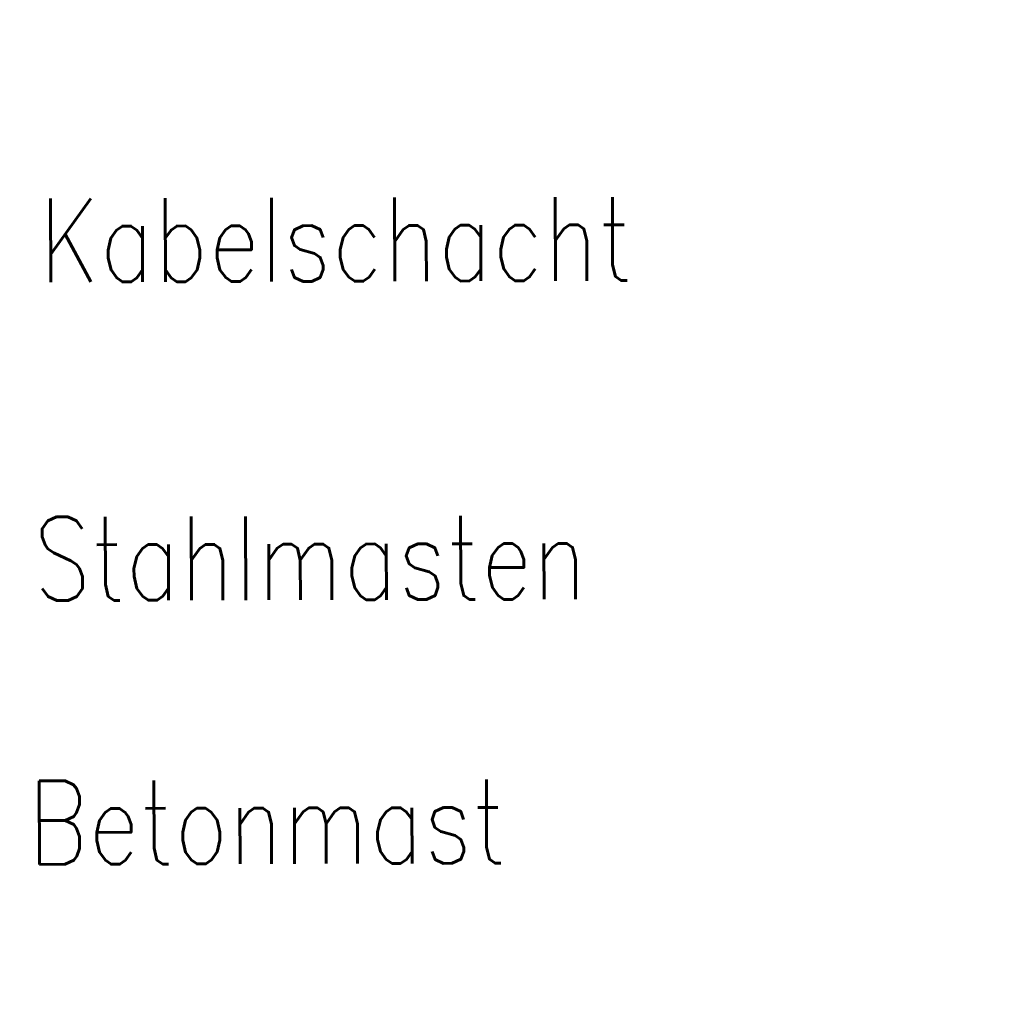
# Model space of a CAD drawing. Extents: x -134 to 1642, y -665 to 1050.
# Tile 84 of 88: x 1095 to 1116, y 203 to 225. Entities that reach past the tile are written whole.
import ezdxf

# ---------------------------------------------------------------- set-up
doc = ezdxf.new("R2010")
doc.units = 0
doc.header["$LTSCALE"] = 2
doc.header["$MEASUREMENT"] = 0
doc.linetypes.add('AUSGEZOGEN', pattern=[0])
doc.layers.add('LEGENDE', color=7, linetype='AUSGEZOGEN')
doc.layers.add('Rinne', color=200, linetype='CONTINUOUS')
doc.styles.add('ROMANS', font='romans.shx', dxfattribs={"width": 0.8})

msp = doc.modelspace()

# ---------------------------------------------------------------- hatches: boundary and pattern name
at = {"layer": 'Rinne'}
h = msp.add_hatch(dxfattribs=at)
h.set_pattern_fill('ANSI31', color=256, scale=20, style=0)
edge = h.paths.add_edge_path()
edge.add_arc((275.368, -21751.935), 21947.712, 89.378358, 89.4555825, ccw=False)
edge.add_arc((441.164, -6471.327), 6666.204, 89.2382346, 89.378358, ccw=False)
edge.add_arc((-14330.566, -1117453.652), 1117746.729, 89.236362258, 89.238234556, ccw=False)
edge.add_arc((523.427, -3023.766), 3217.854, 89.201464, 89.236359, ccw=False)
edge.add_arc((555.116, -750.211), 944.078, 86.947295, 89.201464, ccw=False)
edge.add_arc((625.86, 576.328), 384.346, 266.94729, 270.48051)
edge.add_arc((580.862, 5941.795), 5750.002, 270.4805116, 270.6623839)
edge.add_arc((762.642, -9781.389), 9974.234, 90.5242944, 90.662384, ccw=False)
edge.add_arc((2442.173, -193318.226), 193518.754, 90.51436533, 90.52429443, ccw=False)
edge.add_arc((253.376, 50487.94), 50297.236, 270.5143659, 270.5338415)
edge.add_arc((717.25, 703), 510.135, 270.53384, 270.62712)
edge.add_arc((-30540.738, 2856402.629), 2856380.831, 270.627124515, 270.628371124)
edge.add_arc((769.636, 1592.381), 1398.889, 270.628371, 270.993107)
edge.add_arc((599.067, 11432.088), 11240.074, 270.9931067, 271.1217788)
edge.add_arc((275.388, -21749.981), 21944.958, 89.378358, 89.4555885, ccw=False)
edge.add_arc((441.152, -6472.293), 6666.37, 89.2382342, 89.378358, ccw=False)
edge.add_arc((-14329.56, -1117377.592), 1117669.861, 89.236362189, 89.238234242, ccw=False)
edge.add_arc((523.399, -3025.408), 3218.696, 89.201476, 89.236361, ccw=False)
edge.add_arc((555.097, -751.146), 944.214, 86.947292, 89.201476, ccw=False)
edge.add_arc((625.852, 575.592), 384.41, 266.94729, 270.48049)
edge.add_arc((580.849, 5941.868), 5750.874, 270.4804911, 270.6623925)
edge.add_arc((762.68, -9785.498), 9977.542, 90.5242933, 90.6623925, ccw=False)
edge.add_arc((2442.714, -193377.718), 193577.449, 90.51436665, 90.5242933, ccw=False)
edge.add_arc((253.389, 50486.674), 50296.77, 270.514367, 270.533841)
edge.add_arc((717.258, 702.216), 510.151, 270.53384, 270.62712)
edge.add_arc((-30543.476, 2856652.631), 2856631.648, 270.627124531, 270.628371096)
edge.add_arc((769.646, 1591.701), 1399.009, 270.628371, 270.993107)
edge.add_arc((599.068, 11431.925), 11240.712, 270.9931067, 271.1217807)

# ---------------------------------------------------------------- texts
at = {"layer": 'LEGENDE', "style": 'ROMANS', "width": 0.8}
for s, p in [('Kabelschacht', (1095.505, 218.958)), ('Stahlmasten', (1095.384, 212.101)), ('Betonmast', (1095.26, 206.421))]:
    msp.add_text(s, height=1.8, rotation=0.1472, dxfattribs=at).set_placement(p)

doc.saveas('drawing.dxf')
